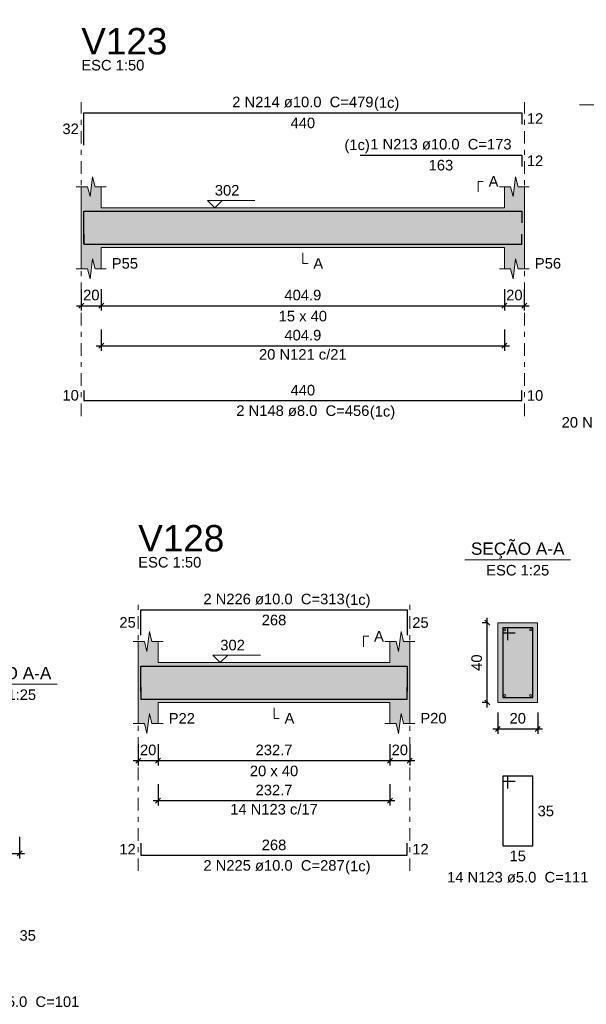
# Model space of a CAD drawing. Header units: millimetres. Extents: x 0 to 119, y 0 to 84.
# Tile 11 of 34: x 47 to 58, y 21 to 41. Entities that reach past the tile are written whole.
import ezdxf

# ---------------------------------------------------------------- set-up
doc = ezdxf.new("R2010")
doc.units = ezdxf.units.MM
doc.header["$MEASUREMENT"] = 0
doc.linetypes.add('DASHDOT', pattern=[2.54, 1.27, -0.635, 0, -0.635])
doc.linetypes.add('NULL', pattern=[0])
doc.layers.get('0').update_dxf_attribs({"lineweight": 18})
for name, color, linetype, lineweight in [('Descrição da armadura', 7, 'Continuous', 0), ('DT-Barras na forma', 2, 'Continuous', 30), ('DT-Barras no corte', 5, 'Continuous', 5), ('DT-Barras rebatidas', 2, 'Continuous', 30), ('DT-Cotas', 9, 'Continuous', 5), ('DT-Forma', 5, 'Continuous', 5), ('DT-Hachura forma vigas', 254, 'Continuous', 5), ('DT-Hachura seção vigas', 254, 'Continuous', 5), ('DT-Pontilhado', 9, 'DASHDOT', 5), ('DT-Textos', 7, 'Continuous', 5), ('DT-Título', 3, 'Continuous', 20), ('Textos armaduras', 7, 'Continuous', 0)]:
    doc.layers.add(name, color=color, linetype=linetype, lineweight=lineweight)
doc.styles.add('Arial', font='txt')
doc.dimstyles.new('UM_25.000000', dxfattribs={"dimtxt": 0.18, "dimasz": 0.1, "dimexe": 0.1, "dimexo": 0.2, "dimgap": 0, "dimtad": 1, "dimtih": 1, "dimtoh": 1, "dimdec": 1, "dimlfac": 25, "dimzin": 0, "dimdsep": 46, "dimtxsty": 'Standard', "dimcen": 0.09, "dimdle": 0.1, "dimadec": 1, "dimazin": 2, "dimtfac": 1, "dimtdec": 4, "dimtofl": 0, "dimtmove": 0, "dimatfit": 3, "dimfxl": 1, "dimtolj": 1, "dimarcsym": 0})
doc.dimstyles.new('UM_50.000000', dxfattribs={"dimtxt": 0.18, "dimasz": 0.1, "dimexe": 0.1, "dimexo": 0.2, "dimgap": 0, "dimtad": 1, "dimtih": 1, "dimtoh": 1, "dimdec": 1, "dimlfac": 50, "dimzin": 0, "dimdsep": 46, "dimtxsty": 'Standard', "dimcen": 0.09, "dimdle": 0.1, "dimadec": 1, "dimazin": 2, "dimtfac": 1, "dimtdec": 4, "dimtofl": 0, "dimtmove": 0, "dimatfit": 3, "dimfxl": 1, "dimtolj": 1, "dimarcsym": 0})

# ---------------------------------------------------------------- blocks, each defined once
blk = doc.blocks.new('_Oblique')
at = {"color": 0, "linetype": 'ByBlock', "lineweight": -2}
blk.add_line((-0.5, -0.5), (0.5, 0.5), dxfattribs=at)
blk = doc.blocks.new('*D205')
at = {"layer": 'Defpoints', "color": 0}
for p in [(48.33, 35.756), (48.73, 35.756), (48.73, 35.227)]:
    blk.add_point(p, dxfattribs=at)
at = {"layer": 'DT-Cotas', "color": 0, "lineweight": -2}
for p, q in [((48.33, 35.556), (48.33, 35.127)), ((48.73, 35.556), (48.73, 35.127)), ((48.23, 35.227), (48.83, 35.227))]:
    blk.add_line(p, q, dxfattribs=at)
at = {"layer": 'DT-Cotas', "color": 0, "lineweight": -2, "xscale": 0.1, "yscale": 0.1, "zscale": 0.1, "rotation": 180}
blk.add_blockref('_Oblique', (48.33, 35.227), dxfattribs=at)
at = {"layer": 'DT-Cotas', "color": 0, "lineweight": -2, "xscale": 0.1, "yscale": 0.1, "zscale": 0.1}
blk.add_blockref('_Oblique', (48.73, 35.227), dxfattribs=at)
at = {"layer": 'DT-Cotas', "color": 7, "insert": (48.53, 35.439), "char_height": 0.2118, "attachment_point": 5, "rotation": 0.0057, "style": 'Arial'}
blk.add_mtext('\\A1;20', dxfattribs=at)
blk = doc.blocks.new('*D206')
at = {"layer": 'Defpoints', "color": 0}
for p in [(48.73, 35.756), (56.827, 35.756), (56.827, 35.227)]:
    blk.add_point(p, dxfattribs=at)
at = {"layer": 'DT-Cotas', "color": 0, "lineweight": -2}
for p, q in [((48.73, 35.556), (48.73, 35.127)), ((56.827, 35.556), (56.827, 35.127)), ((48.63, 35.227), (56.927, 35.227))]:
    blk.add_line(p, q, dxfattribs=at)
at = {"layer": 'DT-Cotas', "color": 0, "lineweight": -2, "xscale": 0.1, "yscale": 0.1, "zscale": 0.1, "rotation": 180}
blk.add_blockref('_Oblique', (48.73, 35.227), dxfattribs=at)
at = {"layer": 'DT-Cotas', "color": 0, "lineweight": -2, "xscale": 0.1, "yscale": 0.1, "zscale": 0.1}
blk.add_blockref('_Oblique', (56.827, 35.227), dxfattribs=at)
at = {"layer": 'DT-Cotas', "color": 7, "insert": (52.779, 35.439), "char_height": 0.2118, "attachment_point": 5, "rotation": 0.0057, "style": 'Arial'}
blk.add_mtext('\\A1;404.9', dxfattribs=at)
blk = doc.blocks.new('*D207')
at = {"layer": 'Defpoints', "color": 0}
for p in [(56.827, 35.756), (57.227, 35.756), (57.227, 35.227)]:
    blk.add_point(p, dxfattribs=at)
at = {"layer": 'DT-Cotas', "color": 0, "lineweight": -2}
for p, q in [((56.827, 35.556), (56.827, 35.127)), ((57.227, 35.556), (57.227, 35.127)), ((56.727, 35.227), (57.327, 35.227))]:
    blk.add_line(p, q, dxfattribs=at)
at = {"layer": 'DT-Cotas', "color": 0, "lineweight": -2, "xscale": 0.1, "yscale": 0.1, "zscale": 0.1, "rotation": 180}
blk.add_blockref('_Oblique', (56.827, 35.227), dxfattribs=at)
at = {"layer": 'DT-Cotas', "color": 0, "lineweight": -2, "xscale": 0.1, "yscale": 0.1, "zscale": 0.1}
blk.add_blockref('_Oblique', (57.227, 35.227), dxfattribs=at)
at = {"layer": 'DT-Cotas', "color": 7, "insert": (57.027, 35.439), "char_height": 0.2118, "attachment_point": 5, "rotation": 0.0057, "style": 'Arial'}
blk.add_mtext('\\A1;20', dxfattribs=at)
blk = doc.blocks.new('*D210')
at = {"layer": 'Defpoints', "color": 0}
for p in [(48.73, 34.951), (56.827, 34.951), (56.827, 34.422)]:
    blk.add_point(p, dxfattribs=at)
at = {"layer": 'DT-Cotas', "color": 0, "lineweight": -2}
for p, q in [((48.73, 34.751), (48.73, 34.322)), ((56.827, 34.751), (56.827, 34.322)), ((48.63, 34.422), (56.927, 34.422))]:
    blk.add_line(p, q, dxfattribs=at)
at = {"layer": 'DT-Cotas', "color": 0, "lineweight": -2, "xscale": 0.1, "yscale": 0.1, "zscale": 0.1, "rotation": 180}
blk.add_blockref('_Oblique', (48.73, 34.422), dxfattribs=at)
at = {"layer": 'DT-Cotas', "color": 0, "lineweight": -2, "xscale": 0.1, "yscale": 0.1, "zscale": 0.1}
blk.add_blockref('_Oblique', (56.827, 34.422), dxfattribs=at)
at = {"layer": 'DT-Cotas', "color": 7, "insert": (52.779, 34.634), "char_height": 0.2118, "attachment_point": 5, "rotation": 0.0057, "style": 'Arial'}
blk.add_mtext('\\A1;404.9', dxfattribs=at)
blk = doc.blocks.new('*D244')
at = {"layer": 'Defpoints', "color": 0}
for p in [(46.489, 24.762), (47.089, 24.762), (47.089, 24.232)]:
    blk.add_point(p, dxfattribs=at)
at = {"layer": 'DT-Cotas', "color": 0, "lineweight": -2}
for p, q in [((46.489, 24.562), (46.489, 24.132)), ((47.089, 24.562), (47.089, 24.132)), ((46.389, 24.232), (47.189, 24.232))]:
    blk.add_line(p, q, dxfattribs=at)
at = {"layer": 'DT-Cotas', "color": 0, "lineweight": -2, "xscale": 0.1, "yscale": 0.1, "zscale": 0.1, "rotation": 180}
blk.add_blockref('_Oblique', (46.489, 24.232), dxfattribs=at)
at = {"layer": 'DT-Cotas', "color": 0, "lineweight": -2, "xscale": 0.1, "yscale": 0.1, "zscale": 0.1}
blk.add_blockref('_Oblique', (47.089, 24.232), dxfattribs=at)
at = {"layer": 'DT-Cotas', "color": 7, "insert": (46.789, 24.444), "char_height": 0.2118, "attachment_point": 5, "rotation": 0.0057, "style": 'Arial'}
blk.add_mtext('\\A1;15', dxfattribs=at)
blk = doc.blocks.new('*D250')
at = {"layer": 'Defpoints', "color": 0}
for p in [(49.473, 26.626), (49.873, 26.626), (49.873, 26.096)]:
    blk.add_point(p, dxfattribs=at)
at = {"layer": 'DT-Cotas', "color": 0, "lineweight": -2}
for p, q in [((49.473, 26.426), (49.473, 25.996)), ((49.873, 26.426), (49.873, 25.996)), ((49.373, 26.096), (49.973, 26.096))]:
    blk.add_line(p, q, dxfattribs=at)
at = {"layer": 'DT-Cotas', "color": 0, "lineweight": -2, "xscale": 0.1, "yscale": 0.1, "zscale": 0.1, "rotation": 180}
blk.add_blockref('_Oblique', (49.473, 26.096), dxfattribs=at)
at = {"layer": 'DT-Cotas', "color": 0, "lineweight": -2, "xscale": 0.1, "yscale": 0.1, "zscale": 0.1}
blk.add_blockref('_Oblique', (49.873, 26.096), dxfattribs=at)
at = {"layer": 'DT-Cotas', "color": 7, "insert": (49.673, 26.308), "char_height": 0.2118, "attachment_point": 5, "rotation": 0.0057, "style": 'Arial'}
blk.add_mtext('\\A1;20', dxfattribs=at)
blk = doc.blocks.new('*D251')
at = {"layer": 'Defpoints', "color": 0}
for p in [(49.873, 26.626), (54.527, 26.626), (54.527, 26.096)]:
    blk.add_point(p, dxfattribs=at)
at = {"layer": 'DT-Cotas', "color": 0, "lineweight": -2}
for p, q in [((49.873, 26.426), (49.873, 25.996)), ((54.527, 26.426), (54.527, 25.996)), ((49.773, 26.096), (54.627, 26.096))]:
    blk.add_line(p, q, dxfattribs=at)
at = {"layer": 'DT-Cotas', "color": 0, "lineweight": -2, "xscale": 0.1, "yscale": 0.1, "zscale": 0.1, "rotation": 180}
blk.add_blockref('_Oblique', (49.873, 26.096), dxfattribs=at)
at = {"layer": 'DT-Cotas', "color": 0, "lineweight": -2, "xscale": 0.1, "yscale": 0.1, "zscale": 0.1}
blk.add_blockref('_Oblique', (54.527, 26.096), dxfattribs=at)
at = {"layer": 'DT-Cotas', "color": 7, "insert": (52.2, 26.308), "char_height": 0.2118, "attachment_point": 5, "rotation": 0.0057, "style": 'Arial'}
blk.add_mtext('\\A1;232.7', dxfattribs=at)
blk = doc.blocks.new('*D252')
at = {"layer": 'Defpoints', "color": 0}
for p in [(54.527, 26.626), (54.927, 26.626), (54.927, 26.096)]:
    blk.add_point(p, dxfattribs=at)
at = {"layer": 'DT-Cotas', "color": 0, "lineweight": -2}
for p, q in [((54.527, 26.426), (54.527, 25.996)), ((54.927, 26.426), (54.927, 25.996)), ((54.427, 26.096), (55.027, 26.096))]:
    blk.add_line(p, q, dxfattribs=at)
at = {"layer": 'DT-Cotas', "color": 0, "lineweight": -2, "xscale": 0.1, "yscale": 0.1, "zscale": 0.1, "rotation": 180}
blk.add_blockref('_Oblique', (54.527, 26.096), dxfattribs=at)
at = {"layer": 'DT-Cotas', "color": 0, "lineweight": -2, "xscale": 0.1, "yscale": 0.1, "zscale": 0.1}
blk.add_blockref('_Oblique', (54.927, 26.096), dxfattribs=at)
at = {"layer": 'DT-Cotas', "color": 7, "insert": (54.727, 26.308), "char_height": 0.2118, "attachment_point": 5, "rotation": 0.0057, "style": 'Arial'}
blk.add_mtext('\\A1;20', dxfattribs=at)
blk = doc.blocks.new('*D253')
at = {"layer": 'Defpoints', "color": 0}
for p in [(56.483, 28.861), (56.695, 28.861), (56.695, 27.261)]:
    blk.add_point(p, dxfattribs=at)
at = {"layer": 'DT-Cotas', "color": 0, "lineweight": -2}
for p, q in [((56.495, 28.861), (56.383, 28.861)), ((56.483, 27.161), (56.483, 28.961)), ((56.495, 27.261), (56.383, 27.261))]:
    blk.add_line(p, q, dxfattribs=at)
at = {"layer": 'DT-Cotas', "color": 0, "lineweight": -2, "xscale": 0.1, "yscale": 0.1, "zscale": 0.1}
for p, rotation in [((56.483, 28.861), 90), ((56.483, 27.261), 270)]:
    blk.add_blockref('_Oblique', p, dxfattribs=dict(at, rotation=rotation))
at = {"layer": 'DT-Cotas', "color": 7, "insert": (56.271, 28.061), "char_height": 0.2118, "attachment_point": 5, "rotation": 90, "style": 'Arial'}
blk.add_mtext('\\A1;40', dxfattribs=at)
blk = doc.blocks.new('*D254')
at = {"layer": 'Defpoints', "color": 0}
for p in [(56.695, 27.261), (57.495, 27.261), (57.495, 26.731)]:
    blk.add_point(p, dxfattribs=at)
at = {"layer": 'DT-Cotas', "color": 0, "lineweight": -2}
for p, q in [((56.695, 27.061), (56.695, 26.631)), ((57.495, 27.061), (57.495, 26.631)), ((56.595, 26.731), (57.595, 26.731))]:
    blk.add_line(p, q, dxfattribs=at)
at = {"layer": 'DT-Cotas', "color": 0, "lineweight": -2, "xscale": 0.1, "yscale": 0.1, "zscale": 0.1, "rotation": 180}
blk.add_blockref('_Oblique', (56.695, 26.731), dxfattribs=at)
at = {"layer": 'DT-Cotas', "color": 0, "lineweight": -2, "xscale": 0.1, "yscale": 0.1, "zscale": 0.1}
blk.add_blockref('_Oblique', (57.495, 26.731), dxfattribs=at)
at = {"layer": 'DT-Cotas', "color": 7, "insert": (57.095, 26.943), "char_height": 0.2118, "attachment_point": 5, "rotation": 0.0057, "style": 'Arial'}
blk.add_mtext('\\A1;20', dxfattribs=at)
blk = doc.blocks.new('*D255')
at = {"layer": 'Defpoints', "color": 0}
for p in [(49.873, 25.821), (54.527, 25.821), (54.527, 25.291)]:
    blk.add_point(p, dxfattribs=at)
at = {"layer": 'DT-Cotas', "color": 0, "lineweight": -2}
for p, q in [((49.873, 25.621), (49.873, 25.191)), ((54.527, 25.621), (54.527, 25.191)), ((49.773, 25.291), (54.627, 25.291))]:
    blk.add_line(p, q, dxfattribs=at)
at = {"layer": 'DT-Cotas', "color": 0, "lineweight": -2, "xscale": 0.1, "yscale": 0.1, "zscale": 0.1, "rotation": 180}
blk.add_blockref('_Oblique', (49.873, 25.291), dxfattribs=at)
at = {"layer": 'DT-Cotas', "color": 0, "lineweight": -2, "xscale": 0.1, "yscale": 0.1, "zscale": 0.1}
blk.add_blockref('_Oblique', (54.527, 25.291), dxfattribs=at)
at = {"layer": 'DT-Cotas', "color": 7, "insert": (52.2, 25.503), "char_height": 0.2118, "attachment_point": 5, "rotation": 0.0057, "style": 'Arial'}
blk.add_mtext('\\A1;232.7', dxfattribs=at)

msp = doc.modelspace()

# ---------------------------------------------------------------- hatches: boundary and pattern name
at = {"layer": 'DT-Hachura forma vigas', "linetype": 'Continuous'}
for points in [[(57.2273, 35.9681), (57.2273, 36.3917), (57.2273, 37.1917), (57.2273, 37.6153), (57.1023, 37.6153), (57.0523, 37.8153), (57.0023, 37.4153), (56.9523, 37.6153), (56.8273, 37.6153), (56.8273, 37.1917), (48.7299, 37.1917), (48.7299, 37.6153), (48.6049, 37.6153), (48.5549, 37.8153), (48.5049, 37.4153), (48.4549, 37.6153), (48.3299, 37.6153), (48.3299, 37.1917), (48.3299, 36.3917), (48.3299, 35.9681), (48.4549, 35.9681), (48.5049, 35.7681), (48.5549, 36.1681), (48.6049, 35.9681), (48.7299, 35.9681), (48.7299, 36.3917), (56.8273, 36.3917), (56.8273, 35.9681), (56.9523, 35.9681), (57.0023, 35.7681), (57.0523, 36.1681), (57.1023, 35.9681), (57.2273, 35.9681)], [(54.9269, 26.8373), (54.9269, 27.2609), (54.9269, 28.0609), (54.9269, 28.4845), (54.8019, 28.4845), (54.7519, 28.6845), (54.7019, 28.2845), (54.6519, 28.4845), (54.5269, 28.4845), (54.5269, 28.0609), (49.8733, 28.0609), (49.8733, 28.4845), (49.7483, 28.4845), (49.6983, 28.6845), (49.6483, 28.2845), (49.5983, 28.4845), (49.4733, 28.4845), (49.4733, 28.0609), (49.4733, 27.2609), (49.4733, 26.8373), (49.5983, 26.8373), (49.6483, 26.6373), (49.6983, 27.0373), (49.7483, 26.8373), (49.8733, 26.8373), (49.8733, 27.2609), (54.5269, 27.2609), (54.5269, 26.8373), (54.6519, 26.8373), (54.7019, 26.6373), (54.7519, 27.0373), (54.8019, 26.8373), (54.9269, 26.8373)]]:
    msp.add_hatch(color=254, dxfattribs=at).paths.add_polyline_path(points)
at = {"layer": 'DT-Hachura seção vigas', "linetype": 'Continuous'}
msp.add_hatch(color=254, dxfattribs=at).paths.add_polyline_path([(56.6945, 27.2609), (56.6945, 27.2609), (57.4945, 27.2609), (57.4945, 28.8609), (56.6945, 28.8609), (56.6945, 27.2609)])

# ---------------------------------------------------------------- linework, layer by layer
at = {"layer": 'DT-Barras na forma'}
for p, q in [((56.8945, 28.7609), (56.7945, 28.7609)), ((56.7945, 28.7609), (56.7945, 27.3609)), ((57.3945, 28.7609), (56.7945, 28.7609)), ((56.7945, 28.7609), (56.7945, 28.6609)), ((56.7945, 28.6609), (57.0445, 28.6609)), ((56.8945, 28.5109), (56.8945, 28.7609)), ((57.3945, 27.3609), (57.3945, 28.7609)), ((56.7945, 27.3609), (57.3945, 27.3609))]:
    msp.add_line(p, q, dxfattribs=at)
for points in [[(48.3799, 36.4727), (48.3799, 37.1217), (57.1773, 37.1217), (57.1773, 36.8917)], [(53.9273, 37.1217), (57.1773, 37.1217), (57.1773, 36.8917)], [(48.3799, 36.6597), (48.3799, 36.4597), (57.1773, 36.4597), (57.1773, 36.6597)], [(49.5233, 27.4813), (49.5233, 27.9909), (54.8769, 27.9909), (54.8769, 27.4813)], [(49.5233, 27.5709), (49.5233, 27.3309), (54.8769, 27.3309), (54.8769, 27.5709)]]:
    msp.add_lwpolyline(points, dxfattribs=at)
at = {"layer": 'DT-Barras no corte'}
for centre in [(56.8345, 28.7209), (57.3545, 28.7209), (56.8345, 27.4009), (57.3545, 27.4009)]:
    msp.add_circle(centre, 0.02, dxfattribs=at)
at = {"layer": 'DT-Barras rebatidas'}
for points in [[(48.3799, 38.4495), (48.3799, 39.0985), (57.1773, 39.0985), (57.1773, 38.8685)], [(53.9273, 38.2513), (57.1773, 38.2513), (57.1773, 38.0213)], [(48.3799, 33.525), (48.3799, 33.325), (57.1773, 33.325), (57.1773, 33.525)], [(49.5233, 28.6109), (49.5233, 29.1205), (54.8769, 29.1205), (54.8769, 28.6109)], [(56.8945, 25.5342), (56.8945, 25.7842), (56.7945, 25.7842), (56.7945, 24.3842), (57.3945, 24.3842), (57.3945, 25.7842), (56.7945, 25.7842), (56.7945, 25.6842), (57.0445, 25.6842)], [(49.5233, 24.4363), (49.5233, 24.1963), (54.8769, 24.1963), (54.8769, 24.4363)]]:
    msp.add_lwpolyline(points, dxfattribs=at)
at = {"layer": 'DT-Forma'}
for p, q in [((48.5049, 37.4153), (48.5549, 37.8153)), ((48.5549, 37.8153), (48.6049, 37.6153)), ((57.0023, 37.4153), (57.0523, 37.8153)), ((57.0523, 37.8153), (57.1023, 37.6153)), ((48.2299, 37.6153), (48.4549, 37.6153)), ((48.3299, 37.1917), (48.3299, 37.6153)), ((48.4549, 37.6153), (48.5049, 37.4153)), ((48.6049, 37.6153), (48.8299, 37.6153)), ((48.7299, 37.6153), (48.7299, 37.1917)), ((56.7273, 37.6153), (56.9523, 37.6153)), ((56.8273, 37.1917), (56.8273, 37.6153)), ((56.9523, 37.6153), (57.0023, 37.4153)), ((57.1023, 37.6153), (57.3273, 37.6153)), ((57.2273, 37.6153), (57.2273, 37.1917)), ((48.7299, 37.1917), (56.8273, 37.1917)), ((48.3299, 36.3917), (48.3299, 35.9681)), ((48.7299, 35.9681), (48.7299, 36.3917)), ((48.7299, 36.3917), (56.8273, 36.3917)), ((56.8273, 36.3917), (56.8273, 35.9681)), ((57.2273, 35.9681), (57.2273, 36.3917)), ((48.5049, 35.7681), (48.5549, 36.1681)), ((48.5549, 36.1681), (48.6049, 35.9681)), ((57.0023, 35.7681), (57.0523, 36.1681)), ((57.0523, 36.1681), (57.1023, 35.9681)), ((48.2299, 35.9681), (48.4549, 35.9681)), ((48.4549, 35.9681), (48.5049, 35.7681)), ((48.6049, 35.9681), (48.8299, 35.9681)), ((56.7273, 35.9681), (56.9523, 35.9681)), ((56.9523, 35.9681), (57.0023, 35.7681)), ((57.1023, 35.9681), (57.3273, 35.9681)), ((57.4945, 28.8609), (56.6945, 28.8609)), ((56.6945, 28.8609), (56.6945, 27.2609)), ((57.4945, 27.2609), (57.4945, 28.8609)), ((49.6483, 28.2845), (49.6983, 28.6845)), ((49.6983, 28.6845), (49.7483, 28.4845)), ((54.7019, 28.2845), (54.7519, 28.6845)), ((54.7519, 28.6845), (54.8019, 28.4845)), ((49.3733, 28.4845), (49.5983, 28.4845)), ((49.4733, 28.0609), (49.4733, 28.4845)), ((49.5983, 28.4845), (49.6483, 28.2845)), ((49.7483, 28.4845), (49.9733, 28.4845)), ((49.8733, 28.4845), (49.8733, 28.0609)), ((54.4269, 28.4845), (54.6519, 28.4845)), ((54.5269, 28.0609), (54.5269, 28.4845)), ((54.6519, 28.4845), (54.7019, 28.2845)), ((54.8019, 28.4845), (55.0269, 28.4845)), ((54.9269, 28.4845), (54.9269, 28.0609)), ((49.8733, 28.0609), (54.5269, 28.0609)), ((49.4733, 27.2609), (49.4733, 26.8373)), ((49.8733, 26.8373), (49.8733, 27.2609)), ((49.8733, 27.2609), (54.5269, 27.2609)), ((54.5269, 27.2609), (54.5269, 26.8373)), ((54.9269, 26.8373), (54.9269, 27.2609)), ((56.6945, 27.2609), (57.4945, 27.2609)), ((49.6483, 26.6373), (49.6983, 27.0373)), ((49.6983, 27.0373), (49.7483, 26.8373)), ((54.7019, 26.6373), (54.7519, 27.0373)), ((54.7519, 27.0373), (54.8019, 26.8373)), ((49.3733, 26.8373), (49.5983, 26.8373)), ((49.5983, 26.8373), (49.6483, 26.6373)), ((49.7483, 26.8373), (49.9733, 26.8373)), ((54.4269, 26.8373), (54.6519, 26.8373)), ((54.6519, 26.8373), (54.7019, 26.6373)), ((54.8019, 26.8373), (55.0269, 26.8373))]:
    msp.add_line(p, q, dxfattribs=at)
at = {"layer": 'DT-Forma', "linetype": 'Continuous'}
for p, q in [((48.3299, 36.3917), (48.3299, 37.1917)), ((57.2273, 37.1917), (57.2273, 36.3917)), ((49.4733, 27.2609), (49.4733, 28.0609)), ((54.9269, 28.0609), (54.9269, 27.2609))]:
    msp.add_line(p, q, dxfattribs=at)
at = {"layer": 'DT-Pontilhado', "ltscale": 0.2}
for p, q in [((48.3299, 33.0073), (48.3299, 39.3103)), ((57.2273, 33.0073), (57.2273, 39.3103)), ((49.4733, 23.8786), (49.4733, 29.3323)), ((54.9269, 23.8786), (54.9269, 29.3323))]:
    msp.add_line(p, q, dxfattribs=at)
at = {"layer": 'DT-Textos'}
for p, q in [((58.3359, 39.2566), (60.4539, 39.2566)), ((56.0355, 30.1258), (58.1535, 30.1258)), ((45.7298, 27.6266), (47.8478, 27.6266))]:
    msp.add_line(p, q, dxfattribs=at)
for points in [[(56.2978, 37.5094), (56.2978, 37.7212), (56.4037, 37.7212)], [(51.1591, 37.3399), (51.0109, 37.1917), (50.8626, 37.3399), (51.8157, 37.3399)], [(52.7786, 36.2858), (52.7786, 36.074), (52.8845, 36.074)], [(53.9974, 28.3786), (53.9974, 28.5904), (54.1033, 28.5904)], [(51.2694, 28.2092), (51.1211, 28.0609), (50.9729, 28.2092), (51.926, 28.2092)], [(52.2001, 27.155), (52.2001, 26.9432), (52.306, 26.9432)]]:
    msp.add_lwpolyline(points, dxfattribs=at)

# ---------------------------------------------------------------- texts
at = {"layer": 'Descrição da armadura', "linetype": 'NULL', "char_height": 0.2118, "attachment_point": 8, "line_spacing_factor": 0.9, "style": 'Arial'}
for s, insert, width in [('2 N214 ø10.0  C=479', (52.7791, 39.2048), 5.562109), ('1 N213 ø10.0  C=173', (55.5521, 38.3568), 5.562109), ('20 N121 c/21', (52.7786, 34.1402), 3.450264), ('2 N148 ø8.0  C=456', (52.7791, 33.0078), 5.239541), ('20 N121 ø5.0  C=101', (59.3951, 32.7738), 5.562109), ('2 N226 ø10.0  C=313', (52.2005, 29.2268), 5.562109), ('14 N123 c/17', (52.2001, 25.0095), 3.450264), ('2 N225 ø10.0  C=287', (52.2005, 23.8788), 5.562109), ('14 N123 ø5.0  C=111', (57.0945, 23.6428), 5.562109), ('141 N121 ø5.0  C=101', (46.7889, 21.1438), 5.884678)]:
    msp.add_mtext(s, dxfattribs=dict(at, insert=insert, width=width))
at = {"layer": 'DT-Textos', "linetype": 'NULL', "line_spacing_factor": 0.798, "style": 'Arial'}
for s, insert, char_height, width, attachment_point in [('ESC 1:50', (48.3301, 39.9458), 0.2118, 2.482559, 7), ('(1c)', (54.2071, 39.1349), 0.2118, 0.998857, 7), ('(1c)', (54.1241, 38.2869), 0.2118, 0.998857, 9), ('A', (56.5101, 37.6158), 0.2118, 0.386855, 7), ('302', (51.0111, 37.4348), 0.2118, 0.967705, 7), ('P55', (48.9421, 35.9678), 0.2118, 1.031992, 7), ('A', (52.9901, 35.9678), 0.2118, 0.386855, 7), ('P56', (57.4391, 35.9678), 0.2118, 1.031992, 7), ('15 x 40', (52.7791, 34.9088), 0.2118, 1.902559, 8), ('(1c)', (54.1241, 32.9379), 0.2118, 0.998857, 7), ('SEÇÃO A-A', (57.0945, 30.1499), 0.2471, 3.812061, 8), ('ESC 1:50', (49.4735, 29.9678), 0.2118, 2.482559, 7), ('ESC 1:25', (57.0945, 29.8078), 0.2118, 2.482559, 8), ('(1c)', (53.6285, 29.1569), 0.2118, 0.998857, 7), ('A', (54.2095, 28.4848), 0.2118, 0.386855, 7), ('302', (51.1215, 28.3048), 0.2118, 0.967705, 7), ('SEÇÃO A-A', (46.7889, 27.6509), 0.2471, 3.812061, 8), ('ESC 1:25', (46.7889, 27.3088), 0.2118, 2.482559, 8), ('P22', (50.0855, 26.8378), 0.2118, 1.031992, 7), ('A', (52.4115, 26.8378), 0.2118, 0.386855, 7), ('P20', (55.1385, 26.8378), 0.2118, 1.031992, 7), ('20 x 40', (52.2005, 25.7788), 0.2118, 1.902559, 8), ('(1c)', (53.6285, 23.8089), 0.2118, 0.998857, 7)]:
    msp.add_mtext(s, dxfattribs=dict(at, insert=insert, char_height=char_height, width=width, attachment_point=attachment_point))
at = {"layer": 'DT-Título', "linetype": 'NULL', "char_height": 0.5295, "width": 3.456465, "attachment_point": 7, "line_spacing_factor": 0.798, "style": 'Arial'}
for s, insert in [('V123', (48.3301, 40.2636)), ('V128', (49.4735, 30.2857))]:
    msp.add_mtext(s, dxfattribs=dict(at, insert=insert))
at = {"layer": 'Textos armaduras', "linetype": 'NULL', "char_height": 0.2118, "line_spacing_factor": 0.9, "style": 'Arial'}
for s, insert, width, attachment_point in [('32', (48.2799, 38.6681), 1.045137, 9), ('440', (52.7786, 39.0012), 1.367705, 2), ('12', (57.2773, 39.0894), 1.045137, 1), ('163', (55.5523, 38.154), 1.367705, 2), ('12', (57.2773, 38.2422), 1.045137, 1), ('440', (52.7786, 33.4223), 1.367705, 8), ('10', (48.2799, 33.3191), 1.045137, 9), ('10', (57.2773, 33.5309), 1.045137, 1), ('25', (49.4233, 28.7598), 1.045137, 9), ('268', (52.2001, 29.0232), 1.367705, 2), ('25', (54.9769, 28.9716), 1.045137, 1), ('35', (57.4945, 25.1901), 1.045137, 1), ('268', (52.2001, 24.2936), 1.367705, 8), ('12', (49.4233, 24.2104), 1.045137, 9), ('12', (54.9769, 24.4222), 1.045137, 1), ('15', (57.0945, 24.2869), 1.045137, 2), ('35', (47.0888, 22.6909), 1.045137, 1)]:
    msp.add_mtext(s, dxfattribs=dict(at, insert=insert, width=width, attachment_point=attachment_point))

# ---------------------------------------------------------------- dimensions: what is measured, and where the dimension line sits
at = {"layer": 'DT-Cotas'}
for base, p1, p2, dimstyle, override, picture, middle in [((48.7299, 35.2268), (48.3299, 35.7563), (48.7299, 35.7563), 'UM_50.000000', {"dimtxt": 0.2118, "dimasz": 0.1, "dimexe": 0.1, "dimexo": 0.2, "dimtad": 1, "dimtih": 0, "dimtoh": 0, "dimdec": 1, "dimlfac": 50, "dimzin": 8, "dimtxsty": 'Arial', "dimblk": 'Oblique', "dimblk1": 'Oblique', "dimblk2": 'Oblique', "dimsah": 1, "dimdle": 0.1, "dimse1": 0, "dimse2": 0, "dimclrt": 7, "dimadec": 1, "dimazin": 3, "dimtmove": 2, "dimldrblk": 'Oblique'}, '*D205', (48.5299, 35.4386)), ((56.8273, 35.2268), (48.7299, 35.7563), (56.8273, 35.7563), 'UM_50.000000', {"dimtxt": 0.2118, "dimasz": 0.1, "dimexe": 0.1, "dimexo": 0.2, "dimtad": 1, "dimtih": 0, "dimtoh": 0, "dimdec": 1, "dimlfac": 50, "dimzin": 8, "dimtxsty": 'Arial', "dimblk": 'Oblique', "dimblk1": 'Oblique', "dimblk2": 'Oblique', "dimsah": 1, "dimdle": 0.1, "dimse1": 0, "dimse2": 0, "dimclrt": 7, "dimadec": 1, "dimazin": 3, "dimtmove": 2, "dimldrblk": 'Oblique'}, '*D206', (52.7786, 35.4386)), ((57.2273, 35.2268), (56.8273, 35.7563), (57.2273, 35.7563), 'UM_50.000000', {"dimtxt": 0.2118, "dimasz": 0.1, "dimexe": 0.1, "dimexo": 0.2, "dimtad": 1, "dimtih": 0, "dimtoh": 0, "dimdec": 1, "dimlfac": 50, "dimzin": 8, "dimtxsty": 'Arial', "dimblk": 'Oblique', "dimblk1": 'Oblique', "dimblk2": 'Oblique', "dimsah": 1, "dimdle": 0.1, "dimse1": 0, "dimse2": 0, "dimclrt": 7, "dimadec": 1, "dimazin": 3, "dimtmove": 2, "dimldrblk": 'Oblique'}, '*D207', (57.0273, 35.4386)), ((56.8273, 34.4219), (48.7299, 34.9514), (56.8273, 34.9514), 'UM_50.000000', {"dimtxt": 0.2118, "dimasz": 0.1, "dimexe": 0.1, "dimexo": 0.2, "dimtad": 1, "dimtih": 0, "dimtoh": 0, "dimdec": 1, "dimlfac": 50, "dimzin": 8, "dimtxsty": 'Arial', "dimblk": 'Oblique', "dimblk1": 'Oblique', "dimblk2": 'Oblique', "dimsah": 1, "dimdle": 0.1, "dimse1": 0, "dimse2": 0, "dimclrt": 7, "dimadec": 1, "dimazin": 3, "dimtmove": 2, "dimldrblk": 'Oblique'}, '*D210', (52.7786, 34.6337)), ((57.4945, 26.7314), (56.6945, 27.2609), (57.4945, 27.2609), 'UM_25.000000', {"dimtxt": 0.2118, "dimasz": 0.1, "dimexe": 0.1, "dimexo": 0.2, "dimtad": 1, "dimtih": 0, "dimtoh": 0, "dimdec": 1, "dimlfac": 25, "dimzin": 8, "dimtxsty": 'Arial', "dimblk": 'Oblique', "dimblk1": 'Oblique', "dimblk2": 'Oblique', "dimsah": 1, "dimdle": 0.1, "dimse1": 0, "dimse2": 0, "dimclrt": 7, "dimadec": 1, "dimazin": 3, "dimtmove": 2, "dimldrblk": 'Oblique'}, '*D254', (57.0945, 26.9432)), ((49.8733, 26.096), (49.4733, 26.6255), (49.8733, 26.6255), 'UM_50.000000', {"dimtxt": 0.2118, "dimasz": 0.1, "dimexe": 0.1, "dimexo": 0.2, "dimtad": 1, "dimtih": 0, "dimtoh": 0, "dimdec": 1, "dimlfac": 50, "dimzin": 8, "dimtxsty": 'Arial', "dimblk": 'Oblique', "dimblk1": 'Oblique', "dimblk2": 'Oblique', "dimsah": 1, "dimdle": 0.1, "dimse1": 0, "dimse2": 0, "dimclrt": 7, "dimadec": 1, "dimazin": 3, "dimtmove": 2, "dimldrblk": 'Oblique'}, '*D250', (49.6733, 26.3078)), ((54.5269, 26.096), (49.8733, 26.6255), (54.5269, 26.6255), 'UM_50.000000', {"dimtxt": 0.2118, "dimasz": 0.1, "dimexe": 0.1, "dimexo": 0.2, "dimtad": 1, "dimtih": 0, "dimtoh": 0, "dimdec": 1, "dimlfac": 50, "dimzin": 8, "dimtxsty": 'Arial', "dimblk": 'Oblique', "dimblk1": 'Oblique', "dimblk2": 'Oblique', "dimsah": 1, "dimdle": 0.1, "dimse1": 0, "dimse2": 0, "dimclrt": 7, "dimadec": 1, "dimazin": 3, "dimtmove": 2, "dimldrblk": 'Oblique'}, '*D251', (52.2001, 26.3078)), ((54.9269, 26.096), (54.5269, 26.6255), (54.9269, 26.6255), 'UM_50.000000', {"dimtxt": 0.2118, "dimasz": 0.1, "dimexe": 0.1, "dimexo": 0.2, "dimtad": 1, "dimtih": 0, "dimtoh": 0, "dimdec": 1, "dimlfac": 50, "dimzin": 8, "dimtxsty": 'Arial', "dimblk": 'Oblique', "dimblk1": 'Oblique', "dimblk2": 'Oblique', "dimsah": 1, "dimdle": 0.1, "dimse1": 0, "dimse2": 0, "dimclrt": 7, "dimadec": 1, "dimazin": 3, "dimtmove": 2, "dimldrblk": 'Oblique'}, '*D252', (54.7269, 26.3078)), ((54.5269, 25.2912), (49.8733, 25.8207), (54.5269, 25.8207), 'UM_50.000000', {"dimtxt": 0.2118, "dimasz": 0.1, "dimexe": 0.1, "dimexo": 0.2, "dimtad": 1, "dimtih": 0, "dimtoh": 0, "dimdec": 1, "dimlfac": 50, "dimzin": 8, "dimtxsty": 'Arial', "dimblk": 'Oblique', "dimblk1": 'Oblique', "dimblk2": 'Oblique', "dimsah": 1, "dimdle": 0.1, "dimse1": 0, "dimse2": 0, "dimclrt": 7, "dimadec": 1, "dimazin": 3, "dimtmove": 2, "dimldrblk": 'Oblique'}, '*D255', (52.2001, 25.503)), ((47.0888, 24.2322), (46.4888, 24.7617), (47.0888, 24.7617), 'UM_25.000000', {"dimtxt": 0.2118, "dimasz": 0.1, "dimexe": 0.1, "dimexo": 0.2, "dimtad": 1, "dimtih": 0, "dimtoh": 0, "dimdec": 1, "dimlfac": 25, "dimzin": 8, "dimtxsty": 'Arial', "dimblk": 'Oblique', "dimblk1": 'Oblique', "dimblk2": 'Oblique', "dimsah": 1, "dimdle": 0.1, "dimse1": 0, "dimse2": 0, "dimclrt": 7, "dimadec": 1, "dimazin": 3, "dimtmove": 2, "dimldrblk": 'Oblique'}, '*D244', (46.7888, 24.444))]:
    dim = msp.add_linear_dim(base=base, p1=p1, p2=p2, dimstyle=dimstyle, override=override, dxfattribs=at)
    dim.commit()
    dim.dimension.update_dxf_attribs({"geometry": picture, "text_midpoint": middle, "dimtype": 160, "text_rotation": 0.00573})
dim = msp.add_linear_dim(base=(56.4827, 28.8609), p1=(56.6945, 27.2609), p2=(56.6945, 28.8609), angle=90, dimstyle='UM_25.000000', override={"dimtxt": 0.2118, "dimasz": 0.1, "dimexe": 0.1, "dimexo": 0.2, "dimtad": 1, "dimtih": 0, "dimtoh": 0, "dimdec": 1, "dimlfac": 25, "dimzin": 8, "dimtxsty": 'Arial', "dimblk": 'Oblique', "dimblk1": 'Oblique', "dimblk2": 'Oblique', "dimsah": 1, "dimdle": 0.1, "dimse1": 0, "dimse2": 0, "dimclrt": 7, "dimadec": 1, "dimazin": 3, "dimtmove": 2, "dimldrblk": 'Oblique'}, dxfattribs=at)
dim.commit()
dim.dimension.update_dxf_attribs({"geometry": '*D253', "text_midpoint": (56.2709, 28.0609), "dimtype": 160, "text_rotation": 90})

doc.saveas('drawing.dxf')
